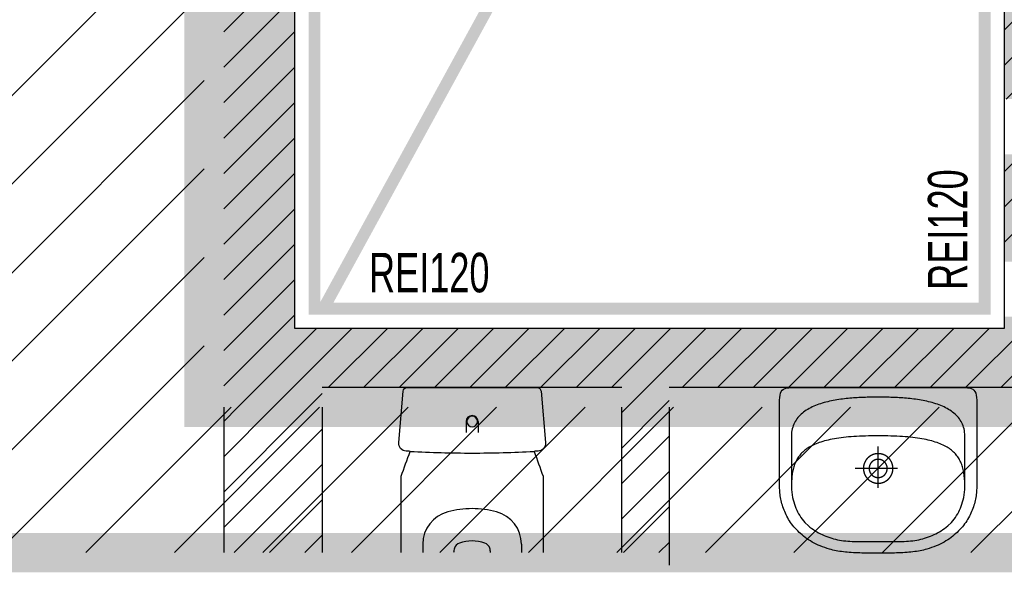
# Model space of a CAD drawing. Header units: millimetres. Extents: x 99331 to 130831, y -7610 to 25890.
# Tile 9 of 101: x 127637 to 127887, y 2850 to 2990. Entities that reach past the tile are written whole.
import ezdxf

# ---------------------------------------------------------------- set-up
doc = ezdxf.new("R2010")
doc.units = ezdxf.units.MM
doc.linetypes.add('DASHED', pattern=[0.75, 0.5, -0.25])
doc.linetypes.add('DASHED2', pattern=[0.375, 0.25, -0.125])
for name, color, linetype in [('_HSA_HATCH_WYPEŁNIENIA_PRZEGRÓD', 205, 'Continuous'), ('_HSA_SUFITY_OBRYS', 220, 'Continuous'), ('_HSA_ZAKRES_OPRACOWANIA', 213, 'Continuous'), ('_HSA_ŚCIANY_DZIAŁOWE', 6, 'Continuous'), ('_HSA_ŚCIANY_MUROWANE', 4, 'Continuous')]:
    doc.layers.add(name, color=color, linetype=linetype)
doc.layers.add('_HSA_HATCH_WYPEŁNIENIA_PRZEGRÓD_P_POŻ', color=7, linetype='Continuous', true_color=0xef8a8a)
doc.layers.add('_HSA_WYDZIELENIA_POŻAROWE_120_MIN', color=7, linetype='DASHED2', true_color=0xf11f04)
doc.layers.add('_HSA_ZAKRES_OPRACOWANIA_HATCH', color=31, linetype='Continuous', transparency=0.5)
doc.styles.add('ARIAL_50', font='Arial Narrow.ttf', dxfattribs={"width": 0.8, "height": 10})
doc.styles.get("Standard").update_dxf_attribs({"font": 'Arial.ttf'})

# ---------------------------------------------------------------- blocks, each defined once
blk = doc.blocks.new('*U37')
for p, q in [((4.2, 88.25), (5, 88.25)), ((4.2, 83.75), (4.2, 88.25)), ((8.725, 88.25), (7.925, 88.25)), ((8.725, 83.75), (8.725, 88.25)), ((4.2, 87), (1.1, 87)), ((4.2, 85), (1.1, 85)), ((8.725, 87), (11.825, 87)), ((8.725, 85), (11.825, 85)), ((-1.9, 75.86), (-1.9, 84)), ((0.1, 75.86), (0.1, 84)), ((5, 83.75), (4.2, 83.75)), ((7.925, 83.75), (8.725, 83.75)), ((12.825, 75.86), (12.825, 84)), ((14.825, 75.86), (14.825, 84)), ((3.2, 74.86), (1.1, 74.86)), ((3.2, 72.86), (1.1, 72.86)), ((3.2, 72.86), (3.2, 74.86)), ((9.725, 72.86), (9.725, 74.86)), ((9.725, 74.86), (11.825, 74.86)), ((9.725, 72.86), (11.825, 72.86))]:
    blk.add_line(p, q)
for points in [[(5, 0), (7.925, 0), (7.925, 92), (5, 92)], [(1, 0), (1, -10), (5, -10), (5, 0)], [(97, 0), (97, -10), (101, -10), (101, 0)]]:
    blk.add_lwpolyline(points, close=True)
for points in [[(0, 0), (0, -10)], [(102, 0), (102, -10)]]:
    blk.add_lwpolyline(points)
at = {"linetype": 'DASHED', "ltscale": 25}
blk.add_arc((5, 0), 92, 0, 90, dxfattribs=at)
for centre, radius, start, end in [((1.1, 84), 3, 90, 180), ((1.1, 84), 1, 90, 180), ((11.825, 84), 3, 0, 90), ((11.825, 84), 1, 0, 90), ((1.1, 75.86), 3, 180, 270), ((1.1, 75.86), 1, 180, 270), ((11.825, 75.86), 3, 270, 0), ((11.825, 75.86), 1, 270, 0)]:
    blk.add_arc(centre, radius, start, end)
blk = doc.blocks.new('KKP2001-SKN-B01x0103')
for p, q in [((2.31, -20.51), (2.31, -20.51)), ((3.76, -20.51), (3.76, -20.51))]:
    blk.add_line(p, q)
for points in [[(0, -42), (-0.62, -42), (-1.23, -42), (-1.82, -42), (-2.41, -41.99), (-2.99, -41.98), (-3.57, -41.97), (-4.13, -41.96), (-4.68, -41.95), (-5.23, -41.93), (-5.76, -41.91), (-6.29, -41.88), (-6.81, -41.85), (-7.32, -41.81), (-7.82, -41.77), (-8.31, -41.72), (-8.8, -41.67), (-9.27, -41.61), (-9.74, -41.54), (-10.2, -41.47), (-10.65, -41.39), (-11.09, -41.3), (-11.53, -41.2), (-11.95, -41.1), (-12.37, -40.98), (-12.37, -40.98), (-12.97, -40.8), (-13.56, -40.6), (-14.13, -40.39), (-14.68, -40.17), (-15.22, -39.94), (-15.74, -39.7), (-16.24, -39.44), (-16.73, -39.18), (-17.2, -38.9), (-17.65, -38.61), (-18.09, -38.32), (-18.51, -38.01), (-18.92, -37.7), (-19.31, -37.38), (-19.69, -37.05), (-20.06, -36.72), (-20.41, -36.37), (-20.74, -36.02), (-21.06, -35.67), (-21.37, -35.31), (-21.66, -34.94), (-21.94, -34.57), (-22.2, -34.19), (-22.46, -33.81), (-22.7, -33.42), (-22.92, -33.04), (-23.14, -32.65), (-23.34, -32.25), (-23.52, -31.86), (-23.7, -31.46), (-23.86, -31.06), (-24.02, -30.66), (-24.16, -30.26), (-24.29, -29.86), (-24.4, -29.46), (-24.51, -29.06), (-24.61, -28.66), (-24.69, -28.27), (-24.76, -27.87), (-24.83, -27.48), (-24.88, -27.09), (-24.92, -26.71), (-24.96, -26.32), (-24.98, -25.94), (-25, -25.57), (-25, -25.2), (-25, -25.2), (-25, -3.17), (-24.97, -2.48), (-24.89, -1.89), (-24.75, -1.39), (-24.56, -0.98), (-24.31, -0.66), (-23.99, -0.4), (-23.62, -0.22), (-23.19, -0.09), (-22.69, -0.02), (-22.12, 0), (0, 0), (22.12, 0), (22.69, -0.02), (23.19, -0.09), (23.62, -0.22), (23.99, -0.4), (24.31, -0.66), (24.56, -0.98), (24.75, -1.39), (24.89, -1.89), (24.97, -2.48), (25, -3.17), (25, -25.2), (25, -25.57), (24.98, -25.94), (24.96, -26.32), (24.92, -26.71), (24.88, -27.09), (24.83, -27.48), (24.76, -27.87), (24.69, -28.27), (24.61, -28.66), (24.51, -29.06), (24.4, -29.46), (24.29, -29.86), (24.16, -30.26), (24.02, -30.66), (23.86, -31.06), (23.7, -31.46), (23.52, -31.86), (23.34, -32.25), (23.14, -32.65), (22.92, -33.04), (22.7, -33.42), (22.46, -33.81), (22.2, -34.19), (21.94, -34.57), (21.66, -34.94), (21.37, -35.31), (21.06, -35.67), (20.74, -36.02), (20.41, -36.37), (20.06, -36.72), (19.69, -37.05), (19.31, -37.38), (18.92, -37.7), (18.51, -38.01), (18.09, -38.32), (17.65, -38.61), (17.2, -38.9), (16.73, -39.18), (16.24, -39.44), (15.74, -39.7), (15.22, -39.94), (14.68, -40.17), (14.13, -40.39), (13.56, -40.6), (12.97, -40.8), (12.37, -40.98), (12.37, -40.98), (11.95, -41.1), (11.53, -41.2), (11.09, -41.3), (10.65, -41.39), (10.2, -41.47), (9.74, -41.54), (9.27, -41.61), (8.8, -41.67), (8.31, -41.72), (7.82, -41.77), (7.32, -41.81), (6.81, -41.85), (6.29, -41.88), (5.76, -41.91), (5.23, -41.93), (4.68, -41.95), (4.13, -41.96), (3.57, -41.97), (2.99, -41.98), (2.41, -41.99), (1.82, -42), (1.23, -42), (0.62, -42), (0, -42)], [(0, -39.07), (0.52, -39.07), (1.06, -39.07), (1.6, -39.08), (2.14, -39.08), (2.7, -39.08), (3.25, -39.08), (3.81, -39.08), (4.37, -39.08), (4.93, -39.07), (5.49, -39.06), (6.05, -39.04), (6.6, -39.02), (7.16, -38.99), (7.7, -38.95), (8.24, -38.9), (8.77, -38.84), (9.29, -38.77), (9.8, -38.68), (10.3, -38.58), (10.8, -38.47), (11.3, -38.34), (11.79, -38.2), (12.28, -38.05), (12.76, -37.88), (13.24, -37.7), (13.71, -37.51), (14.17, -37.3), (14.64, -37.07), (15.09, -36.83), (15.54, -36.57), (15.99, -36.3), (16.43, -36.01), (16.86, -35.7), (17.29, -35.38), (17.71, -35.04), (18.57, -34.22), (18.94, -33.8), (19.29, -33.37), (19.61, -32.93), (19.9, -32.48), (20.18, -32.02), (20.43, -31.55), (20.66, -31.07), (20.87, -30.58), (21.07, -30.07), (21.25, -29.54), (21.42, -29), (21.57, -28.44), (21.71, -27.86), (21.83, -27.18), (21.92, -26.52), (21.97, -25.85), (22, -25.17), (22, -12.24), (21.98, -11.78), (21.94, -11.33), (21.88, -10.9), (21.79, -10.48), (21.68, -10.07), (21.55, -9.68), (21.4, -9.3), (21.23, -8.94), (21.04, -8.59), (20.83, -8.25), (20.61, -7.92), (20.36, -7.61), (20.1, -7.31), (19.82, -7.02), (19.53, -6.74), (19.22, -6.48), (18.9, -6.22), (18.57, -5.98), (18.22, -5.75), (17.86, -5.52), (17.48, -5.31), (17.1, -5.11), (16.71, -4.92), (16.3, -4.73), (15.89, -4.56), (15.47, -4.39), (15.04, -4.24), (14.6, -4.09), (14.16, -3.95), (13.71, -3.82), (13.25, -3.7), (12.79, -3.58), (12.33, -3.47), (11.86, -3.37), (11.39, -3.28), (10.92, -3.19), (10.45, -3.11), (9.97, -3.03), (9.5, -2.96), (9.03, -2.9), (8.55, -2.84), (8.08, -2.79), (7.61, -2.74), (7.15, -2.7), (6.69, -2.66), (6.23, -2.62), (5.77, -2.59), (5.33, -2.56), (4.89, -2.54), (4.45, -2.52), (4.02, -2.5), (3.61, -2.49), (3.19, -2.48), (2.79, -2.47), (2.4, -2.46), (2.02, -2.45), (1.65, -2.45), (1.3, -2.45), (0.95, -2.44), (0.62, -2.44), (0.3, -2.44), (0, -2.44), (0, -2.44), (-0.3, -2.44), (-0.62, -2.44), (-0.95, -2.44), (-1.3, -2.45), (-1.65, -2.45), (-2.02, -2.45), (-2.4, -2.46), (-2.79, -2.47), (-3.19, -2.48), (-3.61, -2.49), (-4.02, -2.5), (-4.45, -2.52), (-4.89, -2.54), (-5.33, -2.56), (-5.77, -2.59), (-6.23, -2.62), (-6.69, -2.66), (-7.15, -2.7), (-7.61, -2.74), (-8.08, -2.79), (-8.55, -2.84), (-9.03, -2.9), (-9.5, -2.96), (-9.97, -3.03), (-10.45, -3.11), (-10.92, -3.19), (-11.39, -3.28), (-11.86, -3.37), (-12.33, -3.47), (-12.79, -3.58), (-13.25, -3.7), (-13.71, -3.82), (-14.16, -3.95), (-14.6, -4.09), (-15.04, -4.24), (-15.47, -4.39), (-15.89, -4.56), (-16.3, -4.73), (-16.71, -4.92), (-17.1, -5.11), (-17.48, -5.31), (-17.86, -5.52), (-18.22, -5.75), (-18.57, -5.98), (-18.9, -6.22), (-19.22, -6.48), (-19.53, -6.74), (-19.82, -7.02), (-20.1, -7.31), (-20.36, -7.61), (-20.61, -7.92), (-20.83, -8.25), (-21.04, -8.59), (-21.23, -8.94), (-21.4, -9.3), (-21.55, -9.68), (-21.68, -10.07), (-21.79, -10.48), (-21.88, -10.9), (-21.94, -11.33), (-21.98, -11.78), (-22, -12.24), (-22, -12.24), (-22, -25.17), (-21.97, -25.85), (-21.92, -26.52), (-21.83, -27.18), (-21.71, -27.86), (-21.57, -28.44), (-21.42, -29), (-21.25, -29.54), (-21.07, -30.07), (-20.87, -30.58), (-20.66, -31.07), (-20.43, -31.55), (-20.18, -32.02), (-19.9, -32.48), (-19.61, -32.93), (-19.29, -33.37), (-18.94, -33.8), (-18.57, -34.22), (-17.71, -35.04), (-17.29, -35.38), (-16.86, -35.7), (-16.43, -36.01), (-15.99, -36.3), (-15.54, -36.57), (-15.09, -36.83), (-14.64, -37.07), (-14.17, -37.3), (-13.71, -37.51), (-13.24, -37.7), (-12.76, -37.88), (-12.28, -38.05), (-11.79, -38.2), (-11.3, -38.34), (-10.8, -38.47), (-10.3, -38.58), (-9.8, -38.68), (-9.29, -38.77), (-8.77, -38.84), (-8.24, -38.9), (-7.7, -38.95), (-7.16, -38.99), (-6.6, -39.02), (-6.05, -39.04), (-5.49, -39.06), (-4.93, -39.07), (-4.37, -39.08), (-3.81, -39.08), (-3.25, -39.08), (-2.7, -39.08), (-2.14, -39.08), (-1.6, -39.08), (-1.06, -39.07), (-0.52, -39.07)], [(3.76, -20.51), (3.76, -20.48), (3.76, -20.44), (3.76, -20.41), (3.76, -20.38), (3.75, -20.34), (3.75, -20.31), (3.75, -20.28), (3.75, -20.24), (3.75, -20.21), (3.74, -20.18), (3.74, -20.14), (3.74, -20.11), (3.73, -20.08), (3.73, -20.04), (3.72, -20.01), (3.72, -19.98), (3.72, -19.94), (3.71, -19.91), (3.7, -19.88), (3.7, -19.84), (3.69, -19.81), (3.69, -19.78), (3.68, -19.75), (3.67, -19.71), (3.67, -19.68), (3.66, -19.65), (3.65, -19.61), (3.64, -19.58), (3.63, -19.55), (3.62, -19.52), (3.62, -19.48), (3.61, -19.45), (3.6, -19.42), (3.59, -19.39), (3.58, -19.36), (3.57, -19.32), (3.56, -19.29), (3.54, -19.26), (3.53, -19.23), (3.52, -19.2), (3.51, -19.17), (3.5, -19.14), (3.49, -19.1), (3.47, -19.07), (3.46, -19.04), (3.45, -19.01), (3.43, -18.98), (3.42, -18.95), (3.4, -18.92), (3.39, -18.89), (3.38, -18.86), (3.36, -18.83), (3.35, -18.8), (3.33, -18.77), (3.31, -18.74), (3.3, -18.71), (3.28, -18.68), (3.27, -18.65), (3.25, -18.62), (3.23, -18.59), (3.21, -18.56), (3.2, -18.54), (3.18, -18.51), (3.16, -18.48), (3.14, -18.45), (3.12, -18.42), (3.11, -18.39), (3.09, -18.37), (3.07, -18.34), (3.05, -18.31), (3.03, -18.29), (3.01, -18.26), (2.99, -18.23), (2.97, -18.21), (2.95, -18.18), (2.93, -18.15), (2.9, -18.13), (2.88, -18.1), (2.86, -18.08), (2.84, -18.05), (2.82, -18.02), (2.8, -18), (2.77, -17.97), (2.75, -17.95), (2.73, -17.93), (2.7, -17.9), (2.68, -17.88), (2.66, -17.85), (2.63, -17.83), (2.61, -17.81), (2.58, -17.78), (2.56, -17.76), (2.54, -17.74), (2.51, -17.71), (2.49, -17.69), (2.46, -17.67), (2.43, -17.65), (2.41, -17.63), (2.38, -17.61), (2.36, -17.58), (2.33, -17.56), (2.3, -17.54), (2.28, -17.52), (2.25, -17.5), (2.22, -17.48), (2.2, -17.46), (2.17, -17.44), (2.14, -17.42), (2.11, -17.41), (2.09, -17.39), (2.06, -17.37), (2.03, -17.35), (2, -17.33), (1.97, -17.31), (1.94, -17.3), (1.92, -17.28), (1.89, -17.26), (1.86, -17.25), (1.83, -17.23), (1.8, -17.21), (1.77, -17.2), (1.74, -17.18), (1.71, -17.17), (1.68, -17.15), (1.65, -17.14), (1.62, -17.12), (1.59, -17.11), (1.56, -17.09), (1.53, -17.08), (1.5, -17.07), (1.47, -17.05), (1.44, -17.04), (1.4, -17.03), (1.37, -17.02), (1.34, -17), (1.31, -16.99), (1.28, -16.98), (1.25, -16.97), (1.22, -16.96), (1.18, -16.95), (1.15, -16.94), (1.12, -16.93), (1.09, -16.92), (1.06, -16.91), (1.02, -16.9), (0.99, -16.89), (0.96, -16.88), (0.93, -16.87), (0.89, -16.86), (0.86, -16.86), (0.83, -16.85), (0.8, -16.84), (0.76, -16.83), (0.73, -16.83), (0.7, -16.82), (0.66, -16.82), (0.63, -16.81), (0.6, -16.8), (0.56, -16.8), (0.53, -16.79), (0.5, -16.79), (0.46, -16.79), (0.43, -16.78), (0.4, -16.78), (0.36, -16.77), (0.33, -16.77), (0.3, -16.77), (0.26, -16.77), (0.23, -16.76), (0.2, -16.76), (0.16, -16.76), (0.13, -16.76), (0.1, -16.76), (0.06, -16.76), (0.03, -16.76), (0, -16.76), (-0.04, -16.76), (-0.07, -16.76), (-0.11, -16.76), (-0.14, -16.76), (-0.17, -16.76), (-0.21, -16.76), (-0.24, -16.77), (-0.27, -16.77), (-0.31, -16.77), (-0.34, -16.77), (-0.37, -16.78), (-0.41, -16.78), (-0.44, -16.78), (-0.47, -16.79), (-0.51, -16.79), (-0.54, -16.8), (-0.57, -16.8), (-0.61, -16.81), (-0.64, -16.81), (-0.67, -16.82), (-0.7, -16.83), (-0.74, -16.83), (-0.77, -16.84), (-0.8, -16.85), (-0.84, -16.85), (-0.87, -16.86), (-0.9, -16.87), (-0.93, -16.88), (-0.97, -16.89), (-1, -16.9), (-1.03, -16.9), (-1.06, -16.91), (-1.1, -16.92), (-1.13, -16.93), (-1.16, -16.94), (-1.19, -16.95), (-1.22, -16.97), (-1.25, -16.98), (-1.29, -16.99), (-1.32, -17), (-1.35, -17.01), (-1.38, -17.02), (-1.41, -17.04), (-1.44, -17.05), (-1.47, -17.06), (-1.5, -17.08), (-1.53, -17.09), (-1.57, -17.1), (-1.6, -17.12), (-1.63, -17.13), (-1.66, -17.15), (-1.69, -17.16), (-1.72, -17.18), (-1.75, -17.19), (-1.78, -17.21), (-1.8, -17.22), (-1.83, -17.24), (-1.86, -17.26), (-1.89, -17.27), (-1.92, -17.29), (-1.95, -17.31), (-1.98, -17.33), (-2.01, -17.34), (-2.03, -17.36), (-2.06, -17.38), (-2.09, -17.4), (-2.12, -17.42), (-2.15, -17.44), (-2.17, -17.46), (-2.2, -17.48), (-2.23, -17.5), (-2.25, -17.52), (-2.28, -17.54), (-2.31, -17.56), (-2.33, -17.58), (-2.36, -17.6), (-2.39, -17.62), (-2.41, -17.64), (-2.44, -17.66), (-2.46, -17.69), (-2.49, -17.71), (-2.51, -17.73), (-2.54, -17.75), (-2.56, -17.78), (-2.59, -17.8), (-2.61, -17.82), (-2.63, -17.85), (-2.66, -17.87), (-2.68, -17.89), (-2.71, -17.92), (-2.73, -17.94), (-2.75, -17.97), (-2.77, -17.99), (-2.8, -18.02), (-2.82, -18.04), (-2.84, -18.07), (-2.86, -18.09), (-2.88, -18.12), (-2.9, -18.15), (-2.93, -18.17), (-2.95, -18.2), (-2.97, -18.22), (-2.99, -18.25), (-3.01, -18.28), (-3.03, -18.31), (-3.05, -18.33), (-3.07, -18.36), (-3.09, -18.39), (-3.1, -18.42), (-3.12, -18.44), (-3.14, -18.47), (-3.16, -18.5), (-3.18, -18.53), (-3.19, -18.56), (-3.21, -18.59), (-3.23, -18.61), (-3.25, -18.64), (-3.26, -18.67), (-3.28, -18.7), (-3.29, -18.73), (-3.31, -18.76), (-3.33, -18.79), (-3.34, -18.82), (-3.36, -18.85), (-3.37, -18.88), (-3.39, -18.91), (-3.4, -18.94), (-3.41, -18.97), (-3.43, -19), (-3.44, -19.03), (-3.45, -19.06), (-3.47, -19.1), (-3.48, -19.13), (-3.49, -19.16), (-3.5, -19.19), (-3.51, -19.22), (-3.53, -19.25), (-3.54, -19.28), (-3.55, -19.32), (-3.56, -19.35), (-3.57, -19.38), (-3.58, -19.41), (-3.59, -19.44), (-3.6, -19.48), (-3.61, -19.51), (-3.62, -19.54), (-3.62, -19.57), (-3.63, -19.61), (-3.64, -19.64), (-3.65, -19.67), (-3.65, -19.7), (-3.66, -19.74), (-3.67, -19.77), (-3.68, -19.8), (-3.68, -19.84), (-3.69, -19.87), (-3.69, -19.9), (-3.7, -19.93), (-3.7, -19.97), (-3.71, -20), (-3.71, -20.03), (-3.72, -20.07), (-3.72, -20.1), (-3.72, -20.13), (-3.73, -20.17), (-3.73, -20.2), (-3.73, -20.23), (-3.73, -20.27), (-3.74, -20.3), (-3.74, -20.34), (-3.74, -20.37), (-3.74, -20.4), (-3.74, -20.44), (-3.74, -20.47), (-3.74, -20.5), (-3.74, -20.54), (-3.74, -20.57), (-3.74, -20.6), (-3.74, -20.64), (-3.74, -20.67), (-3.74, -20.7), (-3.74, -20.74), (-3.73, -20.77), (-3.73, -20.8), (-3.73, -20.84), (-3.72, -20.87), (-3.72, -20.9), (-3.72, -20.94), (-3.71, -20.97), (-3.71, -21), (-3.7, -21.04), (-3.7, -21.07), (-3.69, -21.1), (-3.69, -21.14), (-3.68, -21.17), (-3.68, -21.2), (-3.67, -21.24), (-3.66, -21.27), (-3.66, -21.3), (-3.65, -21.34), (-3.64, -21.37), (-3.63, -21.4), (-3.63, -21.43), (-3.62, -21.47), (-3.61, -21.5), (-3.6, -21.53), (-3.59, -21.56), (-3.58, -21.59), (-3.57, -21.63), (-3.56, -21.66), (-3.55, -21.69), (-3.54, -21.72), (-3.53, -21.75), (-3.52, -21.79), (-3.51, -21.82), (-3.49, -21.85), (-3.48, -21.88), (-3.47, -21.91), (-3.46, -21.94), (-3.44, -21.97), (-3.43, -22), (-3.42, -22.03), (-3.4, -22.07), (-3.39, -22.1), (-3.37, -22.13), (-3.36, -22.16), (-3.35, -22.19), (-3.33, -22.22), (-3.31, -22.25), (-3.3, -22.28), (-3.28, -22.31), (-3.27, -22.33), (-3.25, -22.36), (-3.23, -22.39), (-3.22, -22.42), (-3.2, -22.45), (-3.18, -22.48), (-3.16, -22.51), (-3.15, -22.54), (-3.13, -22.56), (-3.11, -22.59), (-3.09, -22.62), (-3.07, -22.65), (-3.05, -22.68), (-3.03, -22.7), (-3.01, -22.73), (-2.99, -22.76), (-2.97, -22.78), (-2.95, -22.81), (-2.93, -22.84), (-2.91, -22.86), (-2.89, -22.89), (-2.87, -22.91), (-2.85, -22.94), (-2.82, -22.97), (-2.8, -22.99), (-2.78, -23.02), (-2.76, -23.04), (-2.73, -23.07), (-2.71, -23.09), (-2.69, -23.11), (-2.67, -23.14), (-2.64, -23.16), (-2.62, -23.19), (-2.59, -23.21), (-2.57, -23.23), (-2.54, -23.25), (-2.52, -23.28), (-2.5, -23.3), (-2.47, -23.32), (-2.44, -23.34), (-2.42, -23.37), (-2.39, -23.39), (-2.37, -23.41), (-2.34, -23.43), (-2.32, -23.45), (-2.29, -23.47), (-2.26, -23.49), (-2.24, -23.51), (-2.21, -23.53), (-2.18, -23.55), (-2.15, -23.57), (-2.13, -23.59), (-2.1, -23.61), (-2.07, -23.63), (-2.04, -23.65), (-2.01, -23.67), (-1.99, -23.68), (-1.96, -23.7), (-1.93, -23.72), (-1.9, -23.74), (-1.87, -23.75), (-1.84, -23.77), (-1.81, -23.79), (-1.78, -23.8), (-1.75, -23.82), (-1.72, -23.83), (-1.69, -23.85), (-1.66, -23.86), (-1.63, -23.88), (-1.6, -23.89), (-1.57, -23.91), (-1.54, -23.92), (-1.51, -23.94), (-1.48, -23.95), (-1.45, -23.96), (-1.42, -23.98), (-1.39, -23.99), (-1.36, -24), (-1.33, -24.01), (-1.3, -24.02), (-1.26, -24.04), (-1.23, -24.05), (-1.2, -24.06), (-1.17, -24.07), (-1.14, -24.08), (-1.1, -24.09), (-1.07, -24.1), (-1.04, -24.11), (-1.01, -24.12), (-0.98, -24.13), (-0.94, -24.14), (-0.91, -24.14), (-0.88, -24.15), (-0.85, -24.16), (-0.81, -24.17), (-0.78, -24.17), (-0.75, -24.18), (-0.71, -24.19), (-0.68, -24.19), (-0.65, -24.2), (-0.62, -24.21), (-0.58, -24.21), (-0.55, -24.22), (-0.52, -24.22), (-0.48, -24.23), (-0.45, -24.23), (-0.42, -24.23), (-0.38, -24.24), (-0.35, -24.24), (-0.32, -24.24), (-0.28, -24.25), (-0.25, -24.25), (-0.22, -24.25), (-0.18, -24.25), (-0.15, -24.25), (-0.11, -24.26), (-0.08, -24.26), (-0.05, -24.26), (-0.01, -24.26), (0.02, -24.26), (0.05, -24.26), (0.09, -24.26), (0.12, -24.26), (0.15, -24.25), (0.19, -24.25), (0.22, -24.25), (0.25, -24.25), (0.29, -24.25), (0.32, -24.24), (0.35, -24.24), (0.39, -24.24), (0.42, -24.23), (0.45, -24.23), (0.49, -24.23), (0.52, -24.22), (0.55, -24.22), (0.59, -24.21), (0.62, -24.21), (0.65, -24.2), (0.69, -24.2), (0.72, -24.19), (0.75, -24.18), (0.79, -24.18), (0.82, -24.17), (0.85, -24.16), (0.88, -24.15), (0.92, -24.15), (0.95, -24.14), (0.98, -24.13), (1.01, -24.12), (1.05, -24.11), (1.08, -24.1), (1.11, -24.09), (1.14, -24.08), (1.17, -24.07), (1.21, -24.06), (1.24, -24.05), (1.27, -24.04), (1.3, -24.03), (1.33, -24.02), (1.36, -24), (1.4, -23.99), (1.43, -23.98), (1.46, -23.97), (1.49, -23.95), (1.52, -23.94), (1.55, -23.93), (1.58, -23.91), (1.61, -23.9), (1.64, -23.88), (1.67, -23.87), (1.7, -23.85), (1.73, -23.84), (1.76, -23.82), (1.79, -23.81), (1.82, -23.79), (1.85, -23.77), (1.88, -23.76), (1.91, -23.74), (1.94, -23.72), (1.97, -23.71), (1.99, -23.69), (2.02, -23.67), (2.05, -23.65), (2.08, -23.63), (2.11, -23.62), (2.13, -23.6), (2.16, -23.58), (2.19, -23.56), (2.22, -23.54), (2.24, -23.52), (2.27, -23.5), (2.3, -23.48), (2.32, -23.46), (2.35, -23.44), (2.38, -23.42), (2.4, -23.39), (2.43, -23.37), (2.45, -23.35), (2.48, -23.33), (2.5, -23.31), (2.53, -23.28), (2.55, -23.26), (2.58, -23.24), (2.6, -23.22), (2.63, -23.19), (2.65, -23.17), (2.67, -23.15), (2.7, -23.12), (2.72, -23.1), (2.74, -23.07), (2.77, -23.05), (2.79, -23.02), (2.81, -23), (2.83, -22.97), (2.86, -22.95), (2.88, -22.92), (2.9, -22.9), (2.92, -22.87), (2.94, -22.84), (2.96, -22.82), (2.98, -22.79), (3, -22.76), (3.02, -22.74), (3.04, -22.71), (3.06, -22.68), (3.08, -22.66), (3.1, -22.63), (3.12, -22.6), (3.14, -22.57), (3.16, -22.54), (3.17, -22.52), (3.19, -22.49), (3.21, -22.46), (3.23, -22.43), (3.24, -22.4), (3.26, -22.37), (3.28, -22.34), (3.29, -22.31), (3.31, -22.28), (3.33, -22.25), (3.34, -22.23), (3.36, -22.2), (3.37, -22.17), (3.39, -22.13), (3.4, -22.1), (3.41, -22.07), (3.43, -22.04), (3.44, -22.01), (3.46, -21.98), (3.47, -21.95), (3.48, -21.92), (3.49, -21.89), (3.51, -21.86), (3.52, -21.83), (3.53, -21.79), (3.54, -21.76), (3.55, -21.73), (3.56, -21.7), (3.57, -21.67), (3.58, -21.64), (3.59, -21.6), (3.6, -21.57), (3.61, -21.54), (3.62, -21.51), (3.63, -21.48), (3.64, -21.44), (3.65, -21.41), (3.66, -21.38), (3.66, -21.34), (3.67, -21.31), (3.68, -21.28), (3.68, -21.25), (3.69, -21.21), (3.7, -21.18), (3.7, -21.15), (3.71, -21.11), (3.71, -21.08), (3.72, -21.05), (3.72, -21.01), (3.73, -20.98), (3.73, -20.95), (3.74, -20.91), (3.74, -20.88), (3.74, -20.85), (3.75, -20.81), (3.75, -20.78), (3.75, -20.75), (3.75, -20.71), (3.75, -20.68), (3.76, -20.65), (3.76, -20.61), (3.76, -20.58), (3.76, -20.55), (3.76, -20.51)], [(2.31, -20.51), (2.31, -20.48), (2.31, -20.46), (2.31, -20.43), (2.31, -20.41), (2.3, -20.38), (2.3, -20.35), (2.3, -20.33), (2.3, -20.3), (2.3, -20.27), (2.29, -20.25), (2.29, -20.22), (2.29, -20.2), (2.28, -20.17), (2.28, -20.14), (2.27, -20.12), (2.27, -20.09), (2.26, -20.07), (2.26, -20.04), (2.25, -20.01), (2.25, -19.99), (2.24, -19.96), (2.24, -19.94), (2.23, -19.91), (2.22, -19.89), (2.22, -19.86), (2.21, -19.84), (2.2, -19.81), (2.19, -19.79), (2.18, -19.76), (2.17, -19.74), (2.17, -19.71), (2.16, -19.69), (2.15, -19.66), (2.14, -19.64), (2.13, -19.61), (2.12, -19.59), (2.11, -19.57), (2.1, -19.54), (2.08, -19.52), (2.07, -19.5), (2.06, -19.47), (2.05, -19.45), (2.04, -19.43), (2.02, -19.4), (2.01, -19.38), (2, -19.36), (1.99, -19.33), (1.97, -19.31), (1.96, -19.29), (1.94, -19.27), (1.93, -19.24), (1.92, -19.22), (1.9, -19.2), (1.89, -19.18), (1.87, -19.16), (1.85, -19.14), (1.84, -19.12), (1.82, -19.09), (1.81, -19.07), (1.79, -19.05), (1.77, -19.03), (1.76, -19.01), (1.74, -18.99), (1.72, -18.97), (1.7, -18.95), (1.69, -18.94), (1.67, -18.92), (1.65, -18.9), (1.63, -18.88), (1.61, -18.86), (1.59, -18.84), (1.57, -18.82), (1.56, -18.81), (1.54, -18.79), (1.52, -18.77), (1.5, -18.75), (1.48, -18.74), (1.46, -18.72), (1.44, -18.7), (1.41, -18.69), (1.39, -18.67), (1.37, -18.66), (1.35, -18.64), (1.33, -18.63), (1.31, -18.61), (1.29, -18.6), (1.26, -18.58), (1.24, -18.57), (1.22, -18.55), (1.2, -18.54), (1.18, -18.53), (1.15, -18.51), (1.13, -18.5), (1.11, -18.49), (1.08, -18.47), (1.06, -18.46), (1.04, -18.45), (1.01, -18.44), (0.99, -18.43), (0.97, -18.42), (0.94, -18.41), (0.92, -18.4), (0.89, -18.39), (0.87, -18.38), (0.84, -18.37), (0.82, -18.36), (0.8, -18.35), (0.77, -18.34), (0.75, -18.33), (0.72, -18.32), (0.7, -18.31), (0.67, -18.31), (0.65, -18.3), (0.62, -18.29), (0.6, -18.28), (0.57, -18.28), (0.54, -18.27), (0.52, -18.27), (0.49, -18.26), (0.47, -18.25), (0.44, -18.25), (0.42, -18.24), (0.39, -18.24), (0.36, -18.24), (0.34, -18.23), (0.31, -18.23), (0.29, -18.22), (0.26, -18.22), (0.23, -18.22), (0.21, -18.22), (0.18, -18.21), (0.15, -18.21), (0.13, -18.21), (0.1, -18.21), (0.08, -18.21), (0.05, -18.21), (0.02, -18.21), (0, -18.21), (-0.03, -18.21), (-0.06, -18.21), (-0.08, -18.21), (-0.11, -18.21), (-0.13, -18.21), (-0.16, -18.21), (-0.19, -18.22), (-0.21, -18.22), (-0.24, -18.22), (-0.26, -18.22), (-0.29, -18.23), (-0.32, -18.23), (-0.34, -18.23), (-0.37, -18.24), (-0.39, -18.24), (-0.42, -18.25), (-0.45, -18.25), (-0.47, -18.26), (-0.5, -18.26), (-0.52, -18.27), (-0.55, -18.28), (-0.57, -18.28), (-0.6, -18.29), (-0.62, -18.3), (-0.65, -18.3), (-0.68, -18.31), (-0.7, -18.32), (-0.73, -18.33), (-0.75, -18.34), (-0.77, -18.34), (-0.8, -18.35), (-0.82, -18.36), (-0.85, -18.37), (-0.87, -18.38), (-0.9, -18.39), (-0.92, -18.4), (-0.95, -18.41), (-0.97, -18.43), (-0.99, -18.44), (-1.02, -18.45), (-1.04, -18.46), (-1.06, -18.47), (-1.09, -18.48), (-1.11, -18.5), (-1.13, -18.51), (-1.15, -18.52), (-1.18, -18.54), (-1.2, -18.55), (-1.22, -18.56), (-1.24, -18.58), (-1.27, -18.59), (-1.29, -18.61), (-1.31, -18.62), (-1.33, -18.64), (-1.35, -18.65), (-1.37, -18.67), (-1.39, -18.68), (-1.42, -18.7), (-1.44, -18.72), (-1.46, -18.73), (-1.48, -18.75), (-1.5, -18.77), (-1.52, -18.78), (-1.54, -18.8), (-1.56, -18.82), (-1.57, -18.84), (-1.59, -18.86), (-1.61, -18.87), (-1.63, -18.89), (-1.65, -18.91), (-1.67, -18.93), (-1.68, -18.95), (-1.7, -18.97), (-1.72, -18.99), (-1.74, -19.01), (-1.75, -19.03), (-1.77, -19.05), (-1.79, -19.07), (-1.8, -19.09), (-1.82, -19.11), (-1.84, -19.13), (-1.85, -19.15), (-1.87, -19.17), (-1.88, -19.2), (-1.9, -19.22), (-1.91, -19.24), (-1.93, -19.26), (-1.94, -19.28), (-1.95, -19.31), (-1.97, -19.33), (-1.98, -19.35), (-1.99, -19.37), (-2.01, -19.4), (-2.02, -19.42), (-2.03, -19.44), (-2.04, -19.47), (-2.06, -19.49), (-2.07, -19.51), (-2.08, -19.54), (-2.09, -19.56), (-2.1, -19.59), (-2.11, -19.61), (-2.12, -19.63), (-2.13, -19.66), (-2.14, -19.68), (-2.15, -19.71), (-2.16, -19.73), (-2.17, -19.76), (-2.17, -19.78), (-2.18, -19.81), (-2.19, -19.83), (-2.2, -19.86), (-2.21, -19.88), (-2.21, -19.91), (-2.22, -19.93), (-2.23, -19.96), (-2.23, -19.98), (-2.24, -20.01), (-2.24, -20.04), (-2.25, -20.06), (-2.25, -20.09), (-2.26, -20.11), (-2.26, -20.14), (-2.27, -20.16), (-2.27, -20.19), (-2.27, -20.22), (-2.28, -20.24), (-2.28, -20.27), (-2.28, -20.29), (-2.28, -20.32), (-2.29, -20.35), (-2.29, -20.37), (-2.29, -20.4), (-2.29, -20.43), (-2.29, -20.45), (-2.29, -20.48), (-2.29, -20.5), (-2.29, -20.53), (-2.29, -20.56), (-2.29, -20.58), (-2.29, -20.61), (-2.29, -20.64), (-2.29, -20.66), (-2.29, -20.69), (-2.28, -20.71), (-2.28, -20.74), (-2.28, -20.77), (-2.27, -20.79), (-2.27, -20.82), (-2.27, -20.85), (-2.26, -20.87), (-2.26, -20.9), (-2.25, -20.92), (-2.25, -20.95), (-2.24, -20.97), (-2.24, -21), (-2.23, -21.03), (-2.23, -21.05), (-2.22, -21.08), (-2.21, -21.1), (-2.21, -21.13), (-2.2, -21.15), (-2.19, -21.18), (-2.18, -21.2), (-2.18, -21.23), (-2.17, -21.25), (-2.16, -21.28), (-2.15, -21.3), (-2.14, -21.33), (-2.13, -21.35), (-2.12, -21.38), (-2.11, -21.4), (-2.1, -21.42), (-2.09, -21.45), (-2.08, -21.47), (-2.07, -21.5), (-2.06, -21.52), (-2.05, -21.54), (-2.03, -21.57), (-2.02, -21.59), (-2.01, -21.61), (-2, -21.64), (-1.98, -21.66), (-1.97, -21.68), (-1.96, -21.7), (-1.94, -21.73), (-1.93, -21.75), (-1.91, -21.77), (-1.9, -21.79), (-1.89, -21.81), (-1.87, -21.84), (-1.85, -21.86), (-1.84, -21.88), (-1.82, -21.9), (-1.81, -21.92), (-1.79, -21.94), (-1.77, -21.96), (-1.76, -21.98), (-1.74, -22), (-1.72, -22.02), (-1.71, -22.04), (-1.69, -22.06), (-1.67, -22.08), (-1.65, -22.1), (-1.63, -22.12), (-1.62, -22.14), (-1.6, -22.15), (-1.58, -22.17), (-1.56, -22.19), (-1.54, -22.21), (-1.52, -22.23), (-1.5, -22.24), (-1.48, -22.26), (-1.46, -22.28), (-1.44, -22.29), (-1.42, -22.31), (-1.4, -22.33), (-1.38, -22.34), (-1.36, -22.36), (-1.34, -22.37), (-1.31, -22.39), (-1.29, -22.4), (-1.27, -22.42), (-1.25, -22.43), (-1.23, -22.45), (-1.21, -22.46), (-1.18, -22.48), (-1.16, -22.49), (-1.14, -22.5), (-1.11, -22.52), (-1.09, -22.53), (-1.07, -22.54), (-1.05, -22.55), (-1.02, -22.56), (-1, -22.58), (-0.97, -22.59), (-0.95, -22.6), (-0.93, -22.61), (-0.9, -22.62), (-0.88, -22.63), (-0.85, -22.64), (-0.83, -22.65), (-0.81, -22.66), (-0.78, -22.67), (-0.76, -22.68), (-0.73, -22.69), (-0.71, -22.69), (-0.68, -22.7), (-0.66, -22.71), (-0.63, -22.72), (-0.61, -22.72), (-0.58, -22.73), (-0.55, -22.74), (-0.53, -22.74), (-0.5, -22.75), (-0.48, -22.76), (-0.45, -22.76), (-0.43, -22.77), (-0.4, -22.77), (-0.37, -22.78), (-0.35, -22.78), (-0.32, -22.78), (-0.3, -22.79), (-0.27, -22.79), (-0.24, -22.79), (-0.22, -22.8), (-0.19, -22.8), (-0.17, -22.8), (-0.14, -22.8), (-0.11, -22.8), (-0.09, -22.81), (-0.06, -22.81), (-0.03, -22.81), (-0.01, -22.81), (0.02, -22.81), (0.04, -22.81), (0.07, -22.81), (0.1, -22.81), (0.12, -22.8), (0.15, -22.8), (0.18, -22.8), (0.2, -22.8), (0.23, -22.8), (0.25, -22.79), (0.28, -22.79), (0.31, -22.79), (0.33, -22.78), (0.36, -22.78), (0.38, -22.78), (0.41, -22.77), (0.44, -22.77), (0.46, -22.76), (0.49, -22.76), (0.51, -22.75), (0.54, -22.75), (0.56, -22.74), (0.59, -22.73), (0.61, -22.73), (0.64, -22.72), (0.67, -22.71), (0.69, -22.7), (0.72, -22.7), (0.74, -22.69), (0.77, -22.68), (0.79, -22.67), (0.81, -22.66), (0.84, -22.65), (0.86, -22.64), (0.89, -22.63), (0.91, -22.62), (0.94, -22.61), (0.96, -22.6), (0.98, -22.59), (1.01, -22.58), (1.03, -22.57), (1.05, -22.56), (1.08, -22.54), (1.1, -22.53), (1.12, -22.52), (1.15, -22.51), (1.17, -22.49), (1.19, -22.48), (1.22, -22.47), (1.24, -22.45), (1.26, -22.44), (1.28, -22.42), (1.3, -22.41), (1.32, -22.39), (1.35, -22.38), (1.37, -22.36), (1.39, -22.35), (1.41, -22.33), (1.43, -22.31), (1.45, -22.3), (1.47, -22.28), (1.49, -22.26), (1.51, -22.25), (1.53, -22.23), (1.55, -22.21), (1.57, -22.2), (1.59, -22.18), (1.61, -22.16), (1.63, -22.14), (1.65, -22.12), (1.66, -22.1), (1.68, -22.08), (1.7, -22.07), (1.72, -22.05), (1.74, -22.03), (1.75, -22.01), (1.77, -21.99), (1.79, -21.97), (1.8, -21.95), (1.82, -21.92), (1.84, -21.9), (1.85, -21.88), (1.87, -21.86), (1.88, -21.84), (1.9, -21.82), (1.91, -21.8), (1.93, -21.78), (1.94, -21.75), (1.95, -21.73), (1.97, -21.71), (1.98, -21.69), (2, -21.66), (2.01, -21.64), (2.02, -21.62), (2.03, -21.6), (2.05, -21.57), (2.06, -21.55), (2.07, -21.53), (2.08, -21.5), (2.09, -21.48), (2.1, -21.45), (2.11, -21.43), (2.12, -21.41), (2.14, -21.38), (2.14, -21.36), (2.15, -21.33), (2.16, -21.31), (2.17, -21.28), (2.18, -21.26), (2.19, -21.23), (2.2, -21.21), (2.21, -21.18), (2.21, -21.16), (2.22, -21.13), (2.23, -21.11), (2.23, -21.08), (2.24, -21.06), (2.25, -21.03), (2.25, -21.01), (2.26, -20.98), (2.26, -20.95), (2.27, -20.93), (2.27, -20.9), (2.28, -20.88), (2.28, -20.85), (2.29, -20.83), (2.29, -20.8), (2.29, -20.77), (2.3, -20.75), (2.3, -20.72), (2.3, -20.69), (2.3, -20.67), (2.3, -20.64), (2.31, -20.62), (2.31, -20.59), (2.31, -20.56), (2.31, -20.54), (2.31, -20.51)]]:
    blk.add_lwpolyline(points, close=True)
for points in [[(0, -12.24), (-0.84, -12.24), (-1.66, -12.25), (-2.46, -12.27), (-3.24, -12.29), (-4, -12.31), (-4.74, -12.34), (-5.46, -12.38), (-6.17, -12.43), (-6.85, -12.48), (-7.51, -12.53), (-8.15, -12.59), (-8.78, -12.66), (-9.38, -12.74), (-9.97, -12.82), (-10.54, -12.9), (-11.1, -12.99), (-11.63, -13.09), (-12.15, -13.2), (-12.66, -13.31), (-13.14, -13.42), (-13.61, -13.54), (-14.07, -13.67), (-14.5, -13.81), (-14.93, -13.95), (-15.34, -14.09), (-15.73, -14.25), (-16.11, -14.41), (-16.47, -14.57), (-16.82, -14.74), (-17.15, -14.92), (-17.47, -15.11), (-17.78, -15.3), (-18.08, -15.49), (-18.36, -15.7), (-18.63, -15.91), (-18.88, -16.12), (-19.13, -16.34), (-19.36, -16.57), (-19.58, -16.81), (-19.79, -17.05), (-19.98, -17.3), (-20.17, -17.55), (-20.35, -17.81), (-20.51, -18.08), (-20.67, -18.35), (-20.81, -18.63), (-20.95, -18.92), (-21.07, -19.21), (-21.19, -19.51), (-21.3, -19.82), (-21.4, -20.13), (-21.49, -20.45), (-21.57, -20.77), (-21.64, -21.11), (-21.71, -21.44), (-21.77, -21.79), (-21.82, -22.14), (-21.86, -22.5), (-21.9, -22.87), (-21.93, -23.24), (-21.96, -23.62), (-21.98, -24), (-21.99, -24.39), (-22, -24.79), (-22, -25.2)], [(22, -25.2), (22, -24.79), (21.99, -24.39), (21.98, -24), (21.96, -23.62), (21.93, -23.24), (21.9, -22.87), (21.86, -22.5), (21.82, -22.14), (21.77, -21.79), (21.71, -21.44), (21.64, -21.11), (21.57, -20.77), (21.49, -20.45), (21.4, -20.13), (21.3, -19.82), (21.19, -19.51), (21.07, -19.21), (20.95, -18.92), (20.81, -18.63), (20.67, -18.35), (20.51, -18.08), (20.35, -17.81), (20.17, -17.55), (19.98, -17.3), (19.79, -17.05), (19.58, -16.81), (19.36, -16.57), (19.13, -16.34), (18.88, -16.12), (18.63, -15.91), (18.36, -15.7), (18.08, -15.49), (17.78, -15.3), (17.47, -15.11), (17.15, -14.92), (16.82, -14.74), (16.47, -14.57), (16.11, -14.41), (15.73, -14.25), (15.34, -14.09), (14.93, -13.95), (14.5, -13.81), (14.07, -13.67), (13.61, -13.54), (13.14, -13.42), (12.66, -13.31), (12.15, -13.2), (11.63, -13.09), (11.1, -12.99), (10.54, -12.9), (9.97, -12.82), (9.38, -12.74), (8.78, -12.66), (8.15, -12.59), (7.51, -12.53), (6.85, -12.48), (6.16, -12.43), (5.46, -12.38), (4.74, -12.34), (4, -12.31), (3.24, -12.29), (2.46, -12.27), (1.66, -12.25), (0.84, -12.24), (0, -12.24)], [(0.01, -25.41), (0.01, -14.92)], [(4.89, -20.53), (-5.79, -20.53)]]:
    blk.add_lwpolyline(points)
for tag, p, flags in [('ID', (-11.36, -28.32), 3), ('KOLOR', (-11.36, -34.8), 1)]:
    blk.add_attdef(tag, p, '', height=4, dxfattribs=dict(flags=flags))

msp = doc.modelspace()

# ---------------------------------------------------------------- hatches: boundary and pattern name
at = {"layer": '_HSA_HATCH_WYPEŁNIENIA_PRZEGRÓD', "true_color": 0x969696}
h = msp.add_hatch(color=252, dxfattribs=at)
h.paths.add_polyline_path([(127908.74, 4358.65), (127928.74, 4358.65), (127928.74, 4344.65), (127908.74, 4344.65)], flags=16)
h.paths.add_polyline_path([(127908.74, 4316.2), (127928.74, 4316.2), (127928.74, 4302.2), (127908.74, 4302.2)], flags=16)
h.paths.add_polyline_path([(128313.81, 4127.88), (127901.81, 4127.88), (127901.81, 4195.11), (127886.81, 4195.11), (127886.81, 4074.05), (127901.81, 4074.05), (127901.81, 4112.88), (128313.81, 4112.88)])
h.paths.add_polyline_path([(127908.74, 3911.72), (127908.74, 3925.72), (127928.74, 3925.72), (127928.74, 3911.72)], flags=16)
h.paths.add_polyline_path([(127905.74, 3412), (127925.74, 3412), (127925.74, 3398), (127925.74, 3380.88), (128313.81, 3380.88), (128313.81, 3394.88), (127928.84, 3394.88), (127928.84, 3455.93), (127901.81, 3455.93), (127901.81, 3470.05), (127886.81, 3470.05), (127886.81, 3362.05), (127901.81, 3362.05), (127901.81, 3380.88), (127905.74, 3380.88), (127905.74, 3398)])
h.paths.add_polyline_path([(127905.74, 3419.22), (127905.74, 3433.22), (127925.74, 3433.22), (127925.74, 3419.22)], flags=16)
h.paths.add_polyline_path([(127706.81, 3039.88), (127706.81, 3024.88)])
h.paths.add_polyline_path([(127886.81, 3835.05), (127901.81, 3835.05), (127901.81, 3872.38), (127908.74, 3872.38), (127908.74, 3890.5), (127908.74, 3904.5), (127928.74, 3904.5), (127928.74, 3890.5), (127928.74, 3872.38), (128313.81, 3872.38), (128313.81, 3888.38), (127931.84, 3888.38), (127931.84, 3943.43), (127901.81, 3943.43), (127901.81, 3963.05), (127886.81, 3963.05)])
h.paths.add_polyline_path([(127853.81, 4394.88), (127853.81, 4379.88), (127886.81, 4379.88), (127886.81, 4337.42), (127908.74, 4337.42), (127928.74, 4337.42), (127928.74, 4323.42), (127908.74, 4323.42), (127886.81, 4323.42), (127886.81, 4297.11), (127934.49, 4297.11), (127934.49, 4379.88), (128263.81, 4379.88), (128263.81, 4394.88), (127928.74, 4394.88), (127928.74, 4379.88), (127928.74, 4365.88), (127908.74, 4365.88), (127908.74, 4379.88), (127908.74, 4394.88)])
h.paths.add_polyline_path([(127751.81, 4379.88), (127751.81, 4394.88), (127706.81, 4394.88), (127706.81, 4468.86), (127691.81, 4468.86), (127691.81, 4311.14), (127706.81, 4311.14), (127706.81, 4379.88)])
h.paths.add_polyline_path([(127901.81, 3124.42), (127901.81, 3238.88), (127886.81, 3238.88), (127886.81, 3124.42)])
h.paths.add_polyline_path([(127901.81, 3589.05), (127901.81, 3733.05), (127886.81, 3733.05), (127886.81, 3589.05)])
h.paths.add_polyline_path([(127886.81, 2911.42), (127926.81, 2911.42), (127926.81, 2935.95), (127916.48, 2935.95), (127896.48, 2935.95), (127896.48, 2949.95), (127916.48, 2949.95), (127926.81, 2949.95), (127926.81, 2975.26), (127907.81, 2975.26), (127907.81, 3039.88), (127886.81, 3039.88), (127886.92, 3024.88), (127886.81, 3024.88), (127886.81, 2969.6), (127896.48, 2969.6), (127916.48, 2969.6), (127916.48, 2955.6), (127896.48, 2955.6), (127886.81, 2955.6), (127886.81, 2928.37), (127896.48, 2928.37), (127916.48, 2928.37), (127916.48, 2914.37), (127896.48, 2914.37), (127886.81, 2914.37)])
h.paths.add_polyline_path([(128023.81, 2891.42), (128059.54, 2891.42), (128059.54, 2896.42), (128313.81, 2896.42), (128313.81, 2891.42), (128358.19, 2891.42), (128358.19, 2931.42), (128343.19, 2931.42), (128343.19, 2936.42), (128313.81, 2936.42), (128313.81, 2911.42), (128023.81, 2911.42)])
h.paths.add_polyline_path([(128030.4, 2891.42), (128050.4, 2891.42), (128050.4, 2892.85), (128030.4, 2892.85)], flags=17)
h.paths.add_polyline_path([(127907.81, 2891.42), (127919.81, 2891.42), (127919.81, 2896.42), (127907.81, 2896.42)])
h.paths.add_polyline_path([(127789.81, 2891.42), (127801.81, 2891.42), (127801.81, 2896.42), (127789.81, 2896.42)])
h = msp.add_hatch(color=252, dxfattribs=at)
h.paths.add_polyline_path([(127688.81, 2891.42), (127713.81, 2891.42), (127713.81, 2896.42), (127688.81, 2896.42)])
h.paths.add_polyline_path([(127394.33, 3526.14), (127419.33, 3526.14), (127419.33, 3789.14), (126792.33, 3789.14), (126792.33, 3892.53), (126754.33, 3892.53), (126754.33, 3887.53), (126739.33, 3887.53), (126739.33, 3759.14), (126792.33, 3759.14), (126792.33, 3764.14), (127394.33, 3764.14)])
at = {"layer": '_HSA_HATCH_WYPEŁNIENIA_PRZEGRÓD'}
h = msp.add_hatch(dxfattribs=at)
h.set_pattern_fill('ANSI31', color=256, scale=2, style=0)
h.set_pattern_definition([(45, (40000, -17000), (-4.49012806, 4.49012806), [])])
h.paths.add_polyline_path([(128030.4, 2891.42), (128050.4, 2891.42), (128050.4, 2892.85), (128030.4, 2892.85)], flags=17)
h.paths.add_polyline_path([(127789.81, 2891.42), (127801.81, 2891.42), (127801.81, 2896.42), (127907.81, 2896.42), (127907.81, 2891.42), (127919.81, 2891.42), (127919.81, 2896.42), (128008.81, 2896.42), (128008.81, 2891.42), (128059.54, 2891.42), (128059.54, 2896.42), (128313.81, 2896.42), (128313.81, 2891.42), (128343.19, 2891.42), (128343.19, 2936.42), (128313.81, 2936.42), (128313.81, 2911.42), (127926.81, 2911.42), (127926.81, 2935.95), (127916.48, 2935.95), (127896.48, 2935.95), (127896.48, 2949.95), (127916.48, 2949.95), (127926.81, 2949.95), (127926.81, 2975.26), (127907.81, 2975.26), (127907.81, 3039.88), (127886.92, 3039.88), (127886.92, 3024.88), (127886.81, 3024.88), (127886.81, 2969.6), (127896.48, 2969.6), (127916.48, 2969.6), (127916.48, 2955.6), (127896.48, 2955.6), (127886.81, 2955.6), (127886.81, 2928.37), (127896.48, 2928.37), (127916.48, 2928.37), (127916.48, 2914.37), (127896.48, 2914.37), (127886.81, 2914.37), (127886.81, 2911.42), (127706.81, 2911.42), (127706.81, 3052.14), (127683.81, 3052.14), (127683.81, 3027.14), (127688.81, 3027.14), (127688.81, 2891.42), (127713.81, 2891.42), (127713.81, 2896.42), (127789.81, 2896.42)])
at = {"layer": '_HSA_HATCH_WYPEŁNIENIA_PRZEGRÓD_P_POŻ'}
h = msp.add_hatch(color=256, dxfattribs=at)
h.dxf.hatch_style = 1
h.paths.add_polyline_path([(128008.81, 2891.42), (128023.81, 2891.42), (128023.81, 2911.42), (127706.81, 2911.42), (127706.81, 3052.14), (127683.81, 3052.14), (127683.81, 3027.14), (127688.81, 3027.14), (127688.81, 2896.29), (128008.81, 2896.29)])
at = {"layer": '_HSA_ZAKRES_OPRACOWANIA_HATCH', "linetype": 'Continuous', "lineweight": 0}
h = msp.add_hatch(dxfattribs=at)
h.set_pattern_fill('ANSI31', color=256, scale=5, style=0)
h.set_pattern_definition([(45, (3403.783, -17000), (-11.2253202, 11.2253202), [])])
h.paths.add_polyline_path([(128358.19, 4738.73), (126601.39, 4738.73), (126601.39, 4360.53), (126749.33, 4360.53), (126749.33, 4395.53), (126784.33, 4395.53), (126784.33, 4411.25), (126844.33, 4411.25), (126844.33, 4402.53), (127686.81, 4402.53), (127686.81, 4701.88), (128358.19, 4701.88)])
h.paths.add_polyline_path([(126739.33, 2854.57), (128358.19, 2854.57), (128358.19, 2891.42), (127683.81, 2891.42), (127683.81, 3057.14), (127686.81, 3526.14), (127389.33, 3526.14), (127389.33, 3759.14), (126739.33, 3759.14)])
at = {"layer": '_HSA_ZAKRES_OPRACOWANIA_HATCH', "ltscale": 0.07}
h = msp.add_hatch(dxfattribs=at)
h.set_pattern_fill('ANSI31', color=256, scale=2, style=0)
h.set_pattern_definition([(45, (128018.987, 2580.425), (-4.49013, 4.49013), [])])
h.paths.add_polyline_path([(127919.81, 2891.42), (127907.81, 2891.42), (127907.81, 2851.42), (127919.81, 2851.42)], flags=17)
h.paths.add_polyline_path([(128030.4, 2859.19), (128030.4, 2873.19), (128050.4, 2873.19), (128050.4, 2859.19)], flags=16)
h.paths.add_polyline_path([(127688.81, 2854.57), (127713.81, 2854.57), (127713.81, 2891.42), (127688.81, 2891.42)])
h.paths.add_polyline_path([(128008.81, 2854.57), (128059.54, 2854.57), (128059.54, 2891.42), (128050.4, 2891.42), (128050.4, 2878.85), (128030.4, 2878.85), (128030.4, 2891.42), (128008.81, 2891.42)])
h.paths.add_polyline_path([(127789.81, 2854.57), (127801.81, 2854.57), (127801.81, 2891.42), (127789.81, 2891.42)])

# ---------------------------------------------------------------- linework, layer by layer
at = {"layer": '_HSA_SUFITY_OBRYS'}
msp.add_lwpolyline([(127706.81, 3223.88), (127886.81, 3223.88), (127886.81, 2911.42), (127706.81, 2911.42)], close=True, dxfattribs=at)
at = {"layer": '_HSA_WYDZIELENIA_POŻAROWE_120_MIN', "ltscale": 50, "const_width": 3}
msp.add_lwpolyline([(127711.81, 3218.88), (127881.81, 3218.88), (127881.81, 2916.42), (127711.81, 2916.42)], close=True, dxfattribs=at)
msp.add_lwpolyline([(127714.08, 2916.42), (127879.55, 3218.88)], dxfattribs=at)
at = {"layer": '_HSA_ZAKRES_OPRACOWANIA', "linetype": 'DASHED', "ltscale": 60, "const_width": 10}
for points in [[(128440.02, 2891.42), (128440.02, 2854.57), (126601.39, 2854.57), (126601.39, 4738.73), (128440.02, 4738.73), (128440.02, 4701.88)], [(128440.02, 2891.42), (127683.81, 2891.42), (127683.81, 3057.14), (127686.81, 3057.14), (127686.81, 3526.14), (127389.33, 3526.14), (127389.33, 3759.14), (126601.39, 3759.14)]]:
    msp.add_lwpolyline(points, dxfattribs=at)
at = {"layer": '_HSA_ZAKRES_OPRACOWANIA_HATCH'}
for p, q in [((127688.81, 2891.42), (127688.81, 2854.57)), ((127713.81, 2891.42), (127713.81, 2854.57)), ((127789.81, 2854.57), (127789.81, 2891.42)), ((127801.81, 2891.42), (127801.81, 2851.42))]:
    msp.add_line(p, q, dxfattribs=at)
at = {"layer": '_HSA_ZAKRES_OPRACOWANIA_HATCH', "ltscale": 0.1}
for p, q in [((127750.31, 2887.82), (127750.31, 2885)), ((127753.31, 2887.82), (127753.31, 2885)), ((127739.31, 2856.7), (127739.31, 2854.57)), ((127764.31, 2856.7), (127764.31, 2854.57))]:
    msp.add_line(p, q, dxfattribs=at)
msp.add_lwpolyline([(127733.81, 2854.57), (127733.81, 2873.92, -0.005595), (127736.1, 2880.24, -0.000857), (127735.07, 2880.29, -0.423453), (127733.19, 2882.46), (127734.33, 2895.51, -0.388879), (127735.33, 2896.42), (127751.81, 2896.42), (127768.29, 2896.42, -0.388879), (127769.29, 2895.51), (127770.43, 2882.46, -0.423453), (127768.55, 2880.29, -0.000857), (127767.52, 2880.24, -0.005595), (127769.81, 2873.92), (127769.81, 2854.57)], format="xyb", dxfattribs=at)
for centre, radius, start, end in [((127751.81, 2887.82), 1.5, 90, 180), ((127751.81, 2887.82), 1.35, 90, 270), ((127751.81, 2887.82), 1.5, 0, 90), ((127751.81, 2887.82), 1.35, 270, 90), ((127751.81, 3179.82), 300, 266.998, 270), ((127751.81, 3179.82), 300, 270, 273.002), ((127747.81, 2856.7), 8.5, 104.9552, 180), ((127751.81, 2841.72), 24, 90, 104.9552), ((127751.81, 2841.72), 24, 75.0448, 90), ((127755.81, 2856.7), 8.5, 0, 75.0448), ((127751.81, 2847.52), 10, 90, 108.7324), ((127751.81, 2847.52), 10, 71.2676, 90), ((127752.11, 2854.22), 5, 163.0176, 176.0616), ((127749.24, 2855.1), 2, 108.7324, 163.0176), ((127754.38, 2855.1), 2, 16.9824, 71.2676), ((127751.51, 2854.22), 5, 3.9384, 16.9824)]:
    msp.add_arc(centre, radius, start, end, dxfattribs=at)
at = {"layer": '_HSA_ŚCIANY_DZIAŁOWE'}
for p, q in [((127886.81, 2911.42), (127713.81, 2911.42)), ((127789.81, 2896.42), (127713.81, 2896.42)), ((127907.81, 2896.42), (127801.81, 2896.42))]:
    msp.add_line(p, q, dxfattribs=at)
at = {"layer": '_HSA_ŚCIANY_MUROWANE'}
for p, q in [((127706.81, 2911.42), (127706.81, 3052.14)), ((127713.81, 2911.42), (127706.81, 2911.42))]:
    msp.add_line(p, q, dxfattribs=at)

# ---------------------------------------------------------------- block references
at = {"layer": '_HSA_ZAKRES_OPRACOWANIA_HATCH', "xscale": -1, "rotation": 180}
msp.add_blockref('*U37', (127540.81, 3034.64), dxfattribs=at)
at = {"layer": '_HSA_ZAKRES_OPRACOWANIA_HATCH', "ltscale": 0.25}
msp.add_blockref('KKP2001-SKN-B01x0103', (127854.81, 2896.42), dxfattribs=at)

# ---------------------------------------------------------------- texts
at = {"layer": '_HSA_WYDZIELENIA_POŻAROWE_120_MIN', "ltscale": 50, "insert": (127867.44, 2921.22), "char_height": 10, "attachment_point": 1, "rotation": 90, "style": 'ARIAL_50'}
msp.add_mtext_dynamic_manual_height_columns('REI120', width=42.579, gutter_width=100, heights=[0], dxfattribs=at)
at = {"layer": '_HSA_WYDZIELENIA_POŻAROWE_120_MIN', "ltscale": 50, "insert": (127725.66, 2930.59), "char_height": 10, "attachment_point": 1, "style": 'ARIAL_50'}
msp.add_mtext_dynamic_manual_height_columns('REI120', width=42.579, gutter_width=100, heights=[0], dxfattribs=at)

doc.saveas('drawing.dxf')
